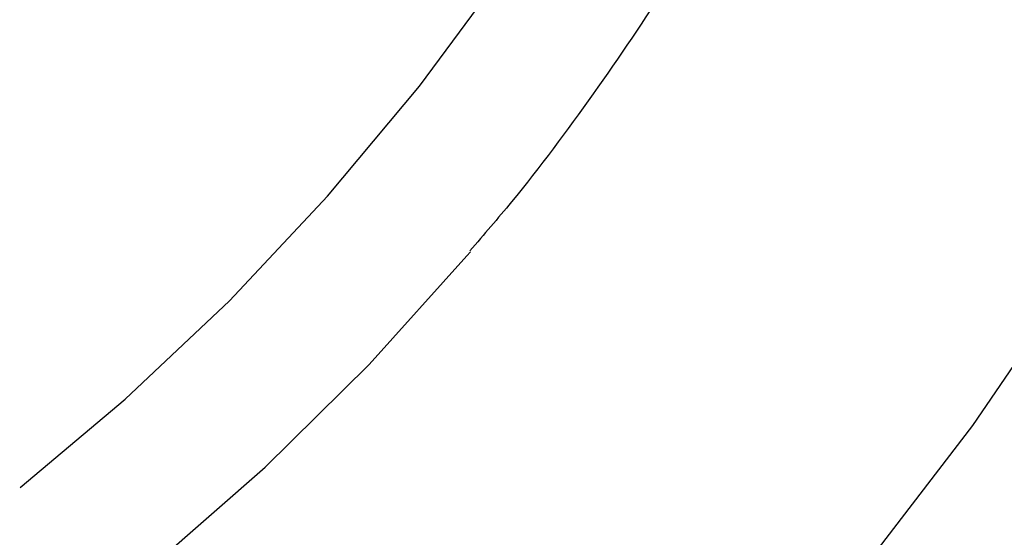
# Paper-space layout '_Trimétrica' of a CAD drawing. Header units: millimetres. Extents: x -779 to 439, y -976 to 228.
# Tile 149 of 186: x -222 to -181, y -664 to -642. Entities that reach past the tile are written whole.
import ezdxf

# ---------------------------------------------------------------- set-up
doc = ezdxf.new("R2010")
doc.units = ezdxf.units.MM

psp = doc.layouts.new('_Trimétrica')

# ---------------------------------------------------------------- linework, layer by layer
at = {"color": 7, "linetype": 'Continuous', "lineweight": 25, "flags": 128}
for points in [[(-208.834, -685.606), (-204.489, -682.335), (-199.566, -678.22), (-194.882, -673.846), (-190.446, -669.218), (-186.267, -664.347), (-182.35, -659.239), (-178.704, -653.905), (-175.334, -648.353), (-172.246, -642.593), (-169.447, -636.635), (-166.94, -630.49), (-164.73, -624.168), (-162.821, -617.681), (-161.217, -611.04), (-159.92, -604.257), (-158.932, -597.343), (-158.256, -590.311), (-157.892, -583.173), (-157.84, -575.941), (-158.102, -568.628), (-158.677, -561.248), (-159.563, -553.812)], [(-221.9, -661.817), (-217.533, -658.144), (-213.209, -654.058), (-209.134, -649.721), (-205.314, -645.143), (-201.758, -640.333), (-198.473, -635.3), (-195.466, -630.055), (-192.743, -624.609), (-190.308, -618.971), (-188.168, -613.155), (-186.326, -607.17), (-184.786, -601.03), (-183.551, -594.746), (-182.624, -588.332), (-182.006, -581.8), (-181.699, -575.164), (-181.703, -568.436), (-182.019, -561.631), (-182.646, -554.762)], [(-320.919, -688.372), (-313.891, -689.471), (-306.907, -690.257), (-299.981, -690.73), (-293.126, -690.887), (-286.355, -690.73), (-279.683, -690.257), (-273.121, -689.471), (-266.683, -688.372), (-260.381, -686.963), (-254.228, -685.246), (-248.235, -683.225), (-242.415, -680.904), (-236.779, -678.288), (-231.337, -675.381), (-226.102, -672.189), (-221.081, -668.718), (-216.287, -664.976), (-211.727, -660.969), (-207.411, -656.706), (-203.348, -652.194), (-203.206, -652.026)]]:
    psp.add_lwpolyline(points, dxfattribs=at)
at = {"color": 7, "linetype": 'Continuous', "lineweight": 25}
for points, knots in [([(-454.494, -393.327), (-453.823, -392.785), (-451.695, -391.068), (-447.891, -388.43), (-443.101, -385.41), (-438.113, -382.655), (-432.952, -380.153), (-427.623, -377.913), (-422.138, -375.937), (-416.505, -374.228), (-410.735, -372.788), (-404.837, -371.62), (-398.821, -370.725), (-392.699, -370.103), (-386.478, -369.757), (-380.171, -369.686), (-373.788, -369.89), (-367.338, -370.369), (-360.834, -371.122), (-354.285, -372.149), (-347.703, -373.448), (-341.1, -375.016), (-334.486, -376.852), (-327.873, -378.952), (-321.272, -381.314), (-314.696, -383.933), (-308.154, -386.805), (-301.66, -389.926), (-295.224, -393.29), (-288.858, -396.892), (-282.573, -400.725), (-276.381, -404.783), (-270.291, -409.059), (-264.316, -413.546), (-258.465, -418.235), (-252.75, -423.119), (-247.179, -428.19), (-241.764, -433.437), (-236.513, -438.853), (-231.436, -444.426), (-226.542, -450.148), (-221.84, -456.009), (-217.337, -461.997), (-213.042, -468.102), (-208.962, -474.314), (-205.104, -480.62), (-201.474, -487.011), (-198.08, -493.474), (-194.925, -499.998), (-192.017, -506.572), (-189.359, -513.183), (-186.955, -519.82), (-184.81, -526.472), (-182.928, -533.126), (-181.309, -539.771), (-179.958, -546.396), (-178.876, -552.988), (-178.064, -559.537), (-177.524, -566.032), (-177.256, -572.461), (-177.259, -578.814), (-177.534, -585.08), (-178.08, -591.25), (-178.896, -597.312), (-179.981, -603.257), (-181.333, -609.077), (-182.95, -614.76), (-184.83, -620.299), (-186.97, -625.684), (-189.368, -630.906), (-192.02, -635.956), (-194.921, -640.829), (-198.08, -645.501), (-200.845, -649.226), (-202.642, -651.311), (-203.221, -651.983)], [0, 0, 0, 0, 0.006531, 0.020706, 0.034867, 0.04901, 0.063131, 0.077226, 0.091295, 0.105336, 0.119351, 0.133339, 0.147304, 0.161245, 0.175166, 0.18907, 0.202957, 0.216832, 0.230695, 0.244548, 0.258394, 0.272234, 0.286069, 0.299901, 0.31373, 0.327557, 0.341383, 0.355209, 0.369035, 0.38286, 0.396686, 0.410512, 0.424339, 0.438166, 0.451994, 0.465822, 0.47965, 0.493479, 0.507307, 0.521135, 0.534962, 0.548789, 0.562614, 0.576439, 0.590262, 0.604084, 0.617905, 0.631725, 0.645543, 0.65936, 0.673177, 0.686993, 0.700809, 0.714626, 0.728443, 0.742263, 0.756086, 0.769913, 0.783747, 0.797587, 0.811438, 0.825299, 0.839175, 0.853066, 0.866976, 0.880907, 0.894861, 0.90884, 0.922846, 0.936879, 0.950942, 0.965031, 0.979147, 0.993286, 1, 1, 1, 1]), ([(-492.495, -575.348), (-491.865, -576.578), (-490.053, -580.115), (-486.872, -585.899), (-482.88, -592.664), (-478.656, -599.328), (-474.209, -605.883), (-469.545, -612.317), (-464.672, -618.622), (-459.598, -624.786), (-454.331, -630.802), (-448.878, -636.659), (-443.249, -642.348), (-437.451, -647.861), (-431.494, -653.189), (-425.388, -658.324), (-419.14, -663.257), (-412.762, -667.982), (-406.263, -672.49), (-399.652, -676.774), (-392.94, -680.828), (-386.137, -684.644), (-379.254, -688.218), (-372.302, -691.543), (-365.29, -694.613), (-358.231, -697.424), (-351.134, -699.97), (-344.011, -702.248), (-336.874, -704.254), (-329.733, -705.983), (-322.6, -707.434), (-315.486, -708.603), (-308.403, -709.488), (-301.361, -710.087), (-294.374, -710.4), (-287.451, -710.425), (-280.604, -710.163), (-273.845, -709.614), (-267.185, -708.779), (-260.634, -707.659), (-254.204, -706.257), (-247.905, -704.575), (-241.747, -702.616), (-235.739, -700.384), (-229.893, -697.883), (-224.216, -695.118), (-218.722, -692.088), (-213.639, -688.977), (-210.484, -686.755), (-209.024, -685.726)], [0, 0, 0, 0, 0.011524, 0.033139, 0.054754, 0.076368, 0.097982, 0.119595, 0.141208, 0.162821, 0.184434, 0.206047, 0.22766, 0.249274, 0.270889, 0.292505, 0.314122, 0.33574, 0.35736, 0.378981, 0.400604, 0.422228, 0.443854, 0.465481, 0.48711, 0.508738, 0.530366, 0.551993, 0.573617, 0.595238, 0.616854, 0.638464, 0.660065, 0.681656, 0.703234, 0.724797, 0.746343, 0.76787, 0.789374, 0.810854, 0.832308, 0.853734, 0.875131, 0.896498, 0.917835, 0.939143, 0.960423, 0.981678, 1, 1, 1, 1]), ([(-513.222, -581.13), (-512.553, -582.437), (-510.627, -586.199), (-507.258, -592.357), (-503.042, -599.569), (-498.592, -606.682), (-493.918, -613.688), (-489.026, -620.578), (-483.923, -627.341), (-478.615, -633.969), (-473.111, -640.453), (-467.417, -646.783), (-461.542, -652.952), (-455.494, -658.95), (-449.28, -664.77), (-442.909, -670.403), (-436.391, -675.842), (-429.733, -681.079), (-422.945, -686.107), (-416.036, -690.919), (-409.015, -695.508), (-401.893, -699.868), (-394.677, -703.993), (-387.38, -707.877), (-380.01, -711.514), (-372.577, -714.899), (-365.091, -718.027), (-357.564, -720.894), (-350.005, -723.496), (-342.424, -725.827), (-334.833, -727.886), (-327.242, -729.669), (-319.66, -731.173), (-312.1, -732.395), (-304.572, -733.334), (-297.085, -733.989), (-289.652, -734.357), (-282.283, -734.439), (-274.988, -734.234), (-267.778, -733.743), (-260.663, -732.966), (-253.654, -731.905), (-246.76, -730.561), (-239.992, -728.936), (-233.36, -727.033), (-226.872, -724.855), (-220.538, -722.406), (-214.367, -719.688), (-208.366, -716.709), (-202.548, -713.466), (-196.978, -710.035), (-193.45, -707.557), (-191.723, -706.343)], [0, 0, 0, 0, 0.010783, 0.03104, 0.051297, 0.071554, 0.09181, 0.112066, 0.132322, 0.152577, 0.172833, 0.193088, 0.213344, 0.2336, 0.253856, 0.274113, 0.29437, 0.314629, 0.334888, 0.355149, 0.375411, 0.395674, 0.415939, 0.436204, 0.456471, 0.476738, 0.497006, 0.517273, 0.53754, 0.557806, 0.57807, 0.59833, 0.618587, 0.638839, 0.659083, 0.67932, 0.699547, 0.719763, 0.739966, 0.760153, 0.780324, 0.800477, 0.820609, 0.840721, 0.86081, 0.880875, 0.900918, 0.920937, 0.940933, 0.960908, 0.980863, 1, 1, 1, 1])]:
    psp.add_open_spline(points, degree=3, knots=knots, dxfattribs=at)

doc.saveas('drawing.dxf')
